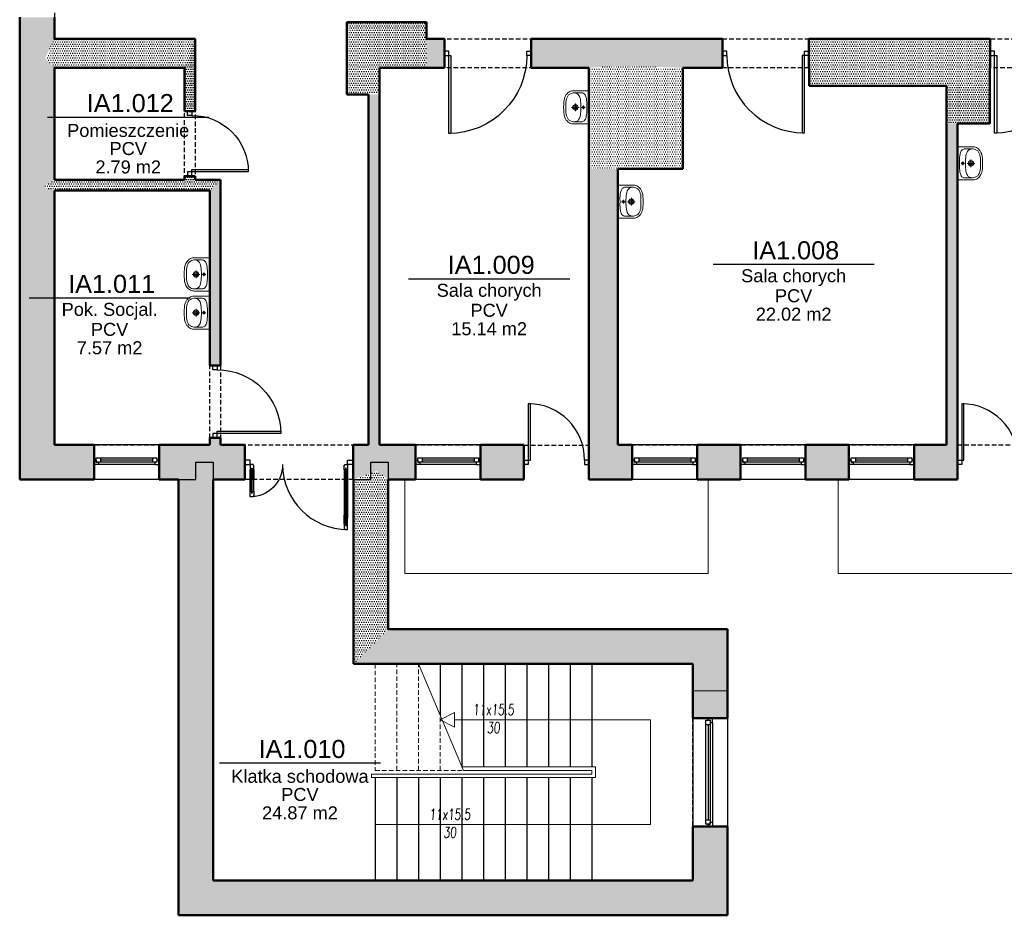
# Model space of a CAD drawing. Header units: millimetres. Extents: x 509 to 7952, y 243 to 5804.
# Tile 10 of 54: x 509 to 1872, y 3386 to 4625. Entities that reach past the tile are written whole.
import ezdxf
from ezdxf.enums import TextEntityAlignment as Align

# ---------------------------------------------------------------- set-up
doc = ezdxf.new("R2010")
doc.units = ezdxf.units.MM
doc.linetypes.add('HIDDEN', pattern=[9.525, 6.35, -3.175])
for name, color, linetype in [('WK-Drzwi', 9, 'Continuous'), ('WK-EtykPow', 173, 'Continuous'), ('WK-Okna', 143, 'Continuous'), ('WK-Opisy', 143, 'Continuous'), ('WK-Otwory', 9, 'Continuous'), ('WK-Schody', 254, 'Continuous'), ('WK-Ściany', 7, 'Continuous')]:
    doc.layers.add(name, color=color, linetype=linetype)
for name, color, linetype, lineweight in [('WK-INSTALACJE WODKAN', 170, 'Continuous', 5), ('WK-MEBLE', 34, 'Continuous', 5), ('WK-widok', 8, 'Continuous', 0)]:
    doc.layers.add(name, color=color, linetype=linetype, lineweight=lineweight)
doc.layers.add('WK-Pomieszczenia', color=173, linetype='Continuous', plot=False)
doc.styles.add('Arial', font='micross.ttf', dxfattribs={"width": 0.9})
doc.styles.add('DIM_50', font='Romans.shx', dxfattribs={"width": 0.7, "oblique": 5, "height": 10})
pattern_1 = [(360, (534.9164, 699.143), (1.5875, 3.175), [0, -3.175])]
pattern_2 = [(0, (534.9164, 699.143), (1.5875, 3.175), [0, -3.175])]
pattern_3 = [(360, (534.9164, 699.143), (1.5875, 3.175), [0, -3.175])]

# ---------------------------------------------------------------- blocks, each defined once
blk = doc.blocks.new('L2')
at = {"color": 8}
for p, q in [((7.5, 5), (20, 5)), ((7.5, 0), (20, 0))]:
    blk.add_line(p, q, dxfattribs=at)
at = {"color": 4}
for p, q in [((7.5, 3), (20, 3)), ((7.5, 2), (20, 2))]:
    blk.add_line(p, q, dxfattribs=at)
blk.add_lwpolyline([(0, 1), (0, 5), (7.5, 5), (7.5, 3), (5, 3), (5, 2), (7.5, 2), (7.5, 0), (1, 0), (1, 1)], close=True)
blk = doc.blocks.new('L3')
for p, q in [((-22.5, -0.5), (-22.5, 0.5)), ((22.5, -0.5), (22.5, 0.5))]:
    blk.add_line(p, q)
at = {"color": 8}
for p, q in [((-15, 2.5), (15, 2.5)), ((-15, -2.5), (15, -2.5))]:
    blk.add_line(p, q, dxfattribs=at)
at = {"color": 4}
for p, q in [((-15, 0.5), (15, 0.5)), ((-15, 0.5), (15, 0.5)), ((-15, -0.5), (15, -0.5)), ((-15, -0.5), (15, -0.5))]:
    blk.add_line(p, q, dxfattribs=at)
blk = doc.blocks.new('J50a')
for p, q in [((20.9, 0), (-20.9, 0)), ((-23, -2.1), (-23, -21)), ((-20, -21), (-20, -10.2)), ((2.5, -7.7), (-2.5, -7.7)), ((0, -10.1), (0, -5.2)), ((0, -24), (0, -13.5)), ((20, -10.2), (20, -21)), ((23, -21), (23, -2.1)), ((-5.3, -18.7), (5.3, -18.7))]:
    blk.add_line(p, q)
at = {"flags": 128}
for points in [[(-20.9, 0, 0.056329), (-22.2, -0.1, 0.274623), (-22.8, -0.7, 0.078029), (-23, -2.1, 0.987626)], [(20.9, 0, -0.056329), (22.2, -0.1, -0.274623), (22.8, -0.7, -0.078029), (23, -2.1, -0.987626)], [(-20, -10.2, -0.104891), (-19.5, -7.9, -0.153237), (-17.1, -5.3, -0.096443), (-12.1, -3.6, -0.04719), (-3.1, -3), (-2.7, -3, 0.009116), (2.7, -3), (3.1, -3, -0.053543), (12.9, -3.7, -0.091574), (17.4, -5.5, -0.166964), (19.7, -8.4, -0.062926), (20, -10.2, -1.040135)], [(-23, -21, 0.111521), (-21.8, -26.3, 0.123014), (-17.6, -31.3, 0.141312), (-7.1, -34.8, 0.026087), (7.1, -34.8, 0.141312), (17.6, -31.3, 0.123014), (21.8, -26.3, 0.111521), (23, -21)]]:
    blk.add_lwpolyline(points, format="xyb", dxfattribs=at)
blk.add_lwpolyline([(13.8, -30.3, 0.212121), (19.3, -24.8, 0.157769), (19.7, -18.5, 0.270169), (14.8, -13, 0.074819), (6, -11.4), (6, -11.4), (2.2, -11.2), (-2.2, -11.2), (-6, -11.4), (-6, -11.4, 0.074819), (-14.8, -13, 0.270169), (-19.7, -18.5, 0.157769), (-19.3, -24.8, 0.212121), (-13.8, -30.3, 0.110292), (-5, -32), (0, -32), (5, -32, 0.110292)], format="xyb", close=True, dxfattribs=at)
for centre, radius in [((0, -7.7), 1.73), ((0, -18.7), 3.78), ((0, -18.7), 2.33)]:
    blk.add_circle(centre, radius)
blk = doc.blocks.new('WK_Pow_tag_01_50')
at = {"color": 0, "linetype": 'ByBlock'}
blk.add_line((-2.789, 0), (2.789, 0), dxfattribs=at)
at = {"color": 0, "linetype": 'ByBlock', "style": 'Arial'}
for tag, height, p in [('POWIERZCHNIE:NUMERAUTO', 0.625, (0.071, 0.482)), ('POWIERZCHNIE:NAZWA', 0.45, (0, -0.455)), ('POWIERZCHNIE_WYKOŃCZENIE:POSADZKA', 0.45, (0, -1.091)), ('POWIERZCHNIE_STYL:POWOBLICZ', 0.45, (0, -1.728))]:
    blk.add_attdef(tag, text='', height=height, dxfattribs=at).set_placement(p, align=Align.MIDDLE)

msp = doc.modelspace()

# ---------------------------------------------------------------- hatches: boundary and pattern name
at = {"layer": 'WK-Ściany', "linetype": 'Continuous', "lineweight": -3}
h = msp.add_hatch(dxfattribs=at)
h.set_pattern_fill('DOTS', color=253, scale=2, style=0)
h.set_pattern_definition([(1e-13, (534.9164, 699.143), (1.5875, 3.175), [0, -3.175])])
h.paths.add_polyline_path([(509.17, 5013.87), (544.5, 5027.2), (557.17, 5053.87), (557.17, 5410.87), (509.17, 5458.87)], flags=0)
h.paths.add_polyline_path([(509.17, 4868.87), (542.42, 4863.87), (557.17, 4868.87), (557.17, 4878.87), (509.17, 4878.87)], flags=0)
h.paths.add_polyline_path([(509.17, 4968.87), (557.17, 4968.87), (557.17, 5013.87), (544.5, 5027.2), (509.17, 5013.87)], flags=0)
h.paths.add_polyline_path([(509.17, 4558.87), (544.5, 4572.2), (557.17, 4598.87), (557.17, 4628.87), (509.17, 4628.87)], flags=0)
h.paths.add_polyline_path([(509.17, 4718.87), (557.17, 4718.87), (557.17, 4753.87), (509.17, 4753.87)], flags=0)
h.paths.add_polyline_path([(509.17, 4843.87), (557.17, 4843.87), (557.17, 4853.87), (542.42, 4863.87), (509.17, 4868.87)], flags=0)
h.paths.add_polyline_path([(509.17, 3988.87), (557.17, 4036.87), (557.17, 4388.87), (542.42, 4393.87), (509.17, 4388.87)], flags=0)
h.paths.add_polyline_path([(509.17, 4388.87), (542.42, 4393.87), (557.17, 4403.87), (557.17, 4558.87), (544.5, 4572.2), (509.17, 4558.87)], flags=0)
h = msp.add_hatch(dxfattribs=at)
h.set_pattern_fill('DOTS', color=253, scale=2, style=0)
h.set_pattern_definition(pattern_3)
h.paths.add_polyline_path([(1072.17, 4621.87), (962.17, 4621.87), (1007.17, 4558.87), (1072.17, 4558.87), (1072.17, 4598.87)], flags=0)
h = msp.add_hatch(dxfattribs=at)
h.set_pattern_fill('DOTS', color=253, scale=2, style=0)
h.set_pattern_definition(pattern_1)
h.paths.add_polyline_path([(1007.17, 4558.87), (962.17, 4621.87), (962.17, 4521.87), (992.17, 4521.87), (1007.17, 4521.87)], flags=0)
h = msp.add_hatch(dxfattribs=at)
h.set_pattern_fill('DOTS', color=253, scale=2, angle=360, style=0)
h.set_pattern_definition([(360, (534.9164, 699.143), (1.5875, 3.175), [0, -3.175])])
h.paths.add_polyline_path([(557.17, 4598.87), (544.5, 4572.2), (557.17, 4558.87), (737.17, 4558.87), (752.17, 4598.87)], flags=0)
h = msp.add_hatch(dxfattribs=at)
h.set_pattern_fill('DOTS', color=253, scale=2, style=0)
h.set_pattern_definition(pattern_1)
h.paths.add_polyline_path([(752.17, 4598.87), (737.17, 4558.87), (737.17, 4498.87), (752.17, 4498.87)], flags=0)
h.paths.add_polyline_path([(752.17, 4408.87), (737.17, 4408.87), (737.17, 4403.87), (742.17, 4400.12), (752.17, 4403.87)], flags=0)
h = msp.add_hatch(dxfattribs=at)
h.set_pattern_fill('DOTS', color=253, scale=2, angle=360, style=0)
h.set_pattern_definition([(360, (534.9164, 699.143), (1.5875, 3.175), [0, -3.175])])
h.paths.add_polyline_path([(1097.17, 4558.87), (1097.17, 4598.87), (1072.17, 4598.87), (1072.17, 4558.87)], flags=0)
h.paths.add_polyline_path([(1217.17, 4598.87), (1217.17, 4558.87), (1297.17, 4558.87), (1340.5, 4561.37), (1427.17, 4558.87), (1482.17, 4558.87), (1482.17, 4598.87)], flags=0)
h.paths.add_polyline_path([(1601.35, 4598.87), (1601.35, 4558.87), (1602.17, 4558.87), (1602.17, 4598.87)], flags=0)
h = msp.add_hatch(dxfattribs=at)
h.set_pattern_fill('DOTS', color=253, scale=2, angle=360, style=0)
h.set_pattern_definition([(360, (534.9164, 699.143), (1.5875, 3.175), [0, -3.175])])
h.paths.add_polyline_path([(1602.17, 4598.87), (1602.17, 4558.87), (1602.17, 4533.87), (1792.17, 4533.87), (1852.17, 4533.87), (1852.17, 4558.87), (1852.17, 4598.87)], flags=0)
h = msp.add_hatch(dxfattribs=at)
h.set_pattern_fill('DOTS', color=253, scale=2, angle=360, style=0)
h.set_pattern_definition([(360, (534.9164, 699.143), (1.5875, 3.175), [0, -3.175])])
h.paths.add_polyline_path([(1852.17, 4598.87), (1852.17, 4558.87), (1852.68, 4558.87), (1852.68, 4598.87)], flags=0)
h.paths.add_polyline_path([(1972.17, 4598.87), (1972.17, 4558.87), (1987.17, 4558.87), (1987.17, 4598.87)], flags=0)
h = msp.add_hatch(dxfattribs=at)
h.set_pattern_fill('DOTS', color=253, scale=2, style=0)
h.set_pattern_definition([(360, (534.9164, 699.143), (1.5875, 3.175), [0, -3.175])])
h.paths.add_polyline_path([(1427.17, 4558.87), (1340.5, 4561.37), (1297.17, 4558.87), (1297.17, 4418.88), (1337.17, 4418.88), (1427.17, 4418.88)], flags=0)
h = msp.add_hatch(dxfattribs=at)
h.set_pattern_fill('DOTS', color=253, scale=2, style=0)
h.set_pattern_definition(pattern_1)
h.paths.add_polyline_path([(1792.17, 4481.75), (1807.17, 4481.75), (1852.17, 4481.75), (1852.17, 4533.87), (1792.17, 4533.87)], flags=0)
h = msp.add_hatch(dxfattribs=at)
h.set_pattern_fill('DOTS', color=253, scale=2, style=0)
h.set_pattern_definition([(360, (534.9164, 699.143), (1.5875, 3.175), [0, -3.175])])
h.paths.add_polyline_path([(1007.17, 4521.87), (992.17, 4521.87), (992.17, 4036.87), (1007.17, 4036.87)], flags=0)
h = msp.add_hatch(dxfattribs=at)
h.set_pattern_fill('DOTS', color=253, scale=2, style=0)
h.set_pattern_definition(pattern_1)
h.paths.add_polyline_path([(1807.17, 4481.75), (1792.17, 4481.75), (1792.17, 4036.87), (1807.17, 3988.87)], flags=0)
h = msp.add_hatch(dxfattribs=at)
h.set_pattern_fill('DOTS', color=253, scale=2, style=0)
h.set_pattern_definition([(5e-13, (534.9164, 699.143), (1.5875, 3.175), [0, -3.175])])
h.paths.add_polyline_path([(1337.17, 4418.88), (1297.17, 4418.88), (1297.17, 3988.87), (1337.17, 4036.87)], flags=0)
h = msp.add_hatch(dxfattribs=at)
h.set_pattern_fill('DOTS', color=253, scale=2, style=0)
h.set_pattern_definition(pattern_2)
h.paths.add_polyline_path([(557.17, 4403.87), (542.42, 4393.87), (557.17, 4388.87), (737.17, 4388.87), (742.17, 4400.12), (737.17, 4403.87)], flags=0)
h.paths.add_polyline_path([(752.17, 4403.87), (742.17, 4400.12), (737.17, 4388.87), (772.17, 4388.87), (787.17, 4403.87)], flags=0)
h = msp.add_hatch(dxfattribs=at)
h.set_pattern_fill('DOTS', color=253, scale=2, style=0)
h.set_pattern_definition(pattern_1)
h.paths.add_polyline_path([(787.17, 4403.87), (772.17, 4388.87), (772.17, 4146.87), (787.17, 4146.87)], flags=0)
h.paths.add_polyline_path([(787.17, 4046.87), (772.17, 4046.87), (772.17, 4036.87), (777.17, 4022.12), (787.17, 4036.87)], flags=0)
h = msp.add_hatch(dxfattribs=at)
h.set_pattern_fill('DOTS', color=253, scale=2, style=0)
h.set_pattern_definition(pattern_1)
h.paths.add_polyline_path([(729.17, 3988.87), (745.17, 4000.87), (777.17, 3988.87), (777.17, 3988.87), (820.67, 3988.87), (820.67, 4036.87), (787.17, 4036.87), (777.17, 4022.12), (772.17, 4036.87), (702.17, 4036.87), (702.17, 3988.87)], flags=0)
h.paths.add_polyline_path([(612.17, 3988.87), (612.17, 4036.87), (557.17, 4036.87), (509.17, 3988.87)], flags=0)
h.paths.add_polyline_path([(971.17, 3988.87), (1003.17, 4000.87), (1019.17, 4036.87), (1007.17, 4036.87), (992.17, 4036.87), (970.67, 4036.87), (970.67, 3988.87)], flags=0)
h = msp.add_hatch(dxfattribs=at)
h.set_pattern_fill('DOTS', color=253, scale=2, style=0)
h.set_pattern_definition(pattern_1)
h.paths.add_polyline_path([(4389.17, 3988.87), (4399.17, 4004.87), (4389.17, 4036.87), (4388.17, 4036.87), (4387.17, 4036.87), (4371.17, 4024.87), (4339.17, 4036.87), (4297.17, 4036.87), (4297.17, 3988.87)], flags=0)
h.paths.add_polyline_path([(4207.17, 3988.87), (4207.17, 4036.87), (4147.17, 4036.87), (4147.17, 3988.87)], flags=0)
h.paths.add_polyline_path([(4057.17, 3988.87), (4057.17, 4036.87), (3997.17, 4036.87), (3997.17, 3988.87)], flags=0)
h.paths.add_polyline_path([(3907.17, 3988.87), (3907.17, 4036.87), (3847.17, 4036.87), (3847.17, 3988.87)], flags=0)
h.paths.add_polyline_path([(3757.17, 3988.87), (3757.17, 4036.87), (3707.17, 4036.87), (3707.17, 3988.87)], flags=0)
h.paths.add_polyline_path([(3617.17, 3988.87), (3617.17, 4036.87), (3547.17, 4036.87), (3547.17, 3988.87)], flags=0)
h.paths.add_polyline_path([(3457.17, 3988.87), (3457.17, 4036.87), (3432.17, 4036.87), (3422.17, 4022.12), (3417.17, 4036.87), (3397.17, 4036.87), (3397.17, 3988.87)], flags=0)
h.paths.add_polyline_path([(3307.17, 3988.87), (3307.17, 4036.87), (3247.17, 4036.87), (3247.17, 3988.87)], flags=0)
h.paths.add_polyline_path([(3157.17, 3988.87), (3157.17, 4036.87), (3097.17, 4036.87), (3097.17, 3988.87)], flags=0)
h.paths.add_polyline_path([(3007.17, 3988.87), (3007.17, 4036.87), (2947.17, 4036.87), (2947.17, 3988.87)], flags=0)
h.paths.add_polyline_path([(2857.17, 3988.87), (2857.17, 4036.87), (2832.17, 4036.87), (2822.17, 4022.12), (2817.17, 4036.87), (2797.17, 4036.87), (2797.17, 3988.87)], flags=0)
h.paths.add_polyline_path([(2707.17, 3988.87), (2707.17, 4036.87), (2647.17, 4036.87), (2647.17, 3988.87)], flags=0)
h.paths.add_polyline_path([(2557.17, 3988.87), (2557.17, 4036.87), (2497.17, 4036.87), (2497.17, 3988.87)], flags=0)
h.paths.add_polyline_path([(2407.17, 3988.87), (2407.17, 4036.87), (2347.17, 4036.87), (2347.17, 3988.87)], flags=0)
h.paths.add_polyline_path([(2257.17, 3988.87), (2257.17, 4036.87), (2222.17, 4036.87), (2212.17, 4022.12), (2207.17, 4036.87), (2197.17, 4036.87), (2197.17, 3988.87)], flags=0)
h.paths.add_polyline_path([(2107.17, 3988.87), (2107.17, 4036.87), (2047.17, 4036.87), (2047.17, 3988.87)], flags=0)
h.paths.add_polyline_path([(1957.17, 3988.87), (1957.17, 4036.87), (1897.17, 4036.87), (1897.17, 3988.87)], flags=0)
h.paths.add_polyline_path([(1807.17, 3988.87), (1792.17, 4036.87), (1747.17, 4036.87), (1747.17, 3988.87)], flags=0)
h.paths.add_polyline_path([(1657.17, 3988.87), (1657.17, 4036.87), (1597.17, 4036.87), (1597.17, 3988.87)], flags=0)
h.paths.add_polyline_path([(1507.17, 3988.87), (1507.17, 4036.87), (1447.17, 4036.87), (1447.17, 3988.87)], flags=0)
h.paths.add_polyline_path([(1357.17, 3988.87), (1357.17, 4036.87), (1337.17, 4036.87), (1297.17, 3988.87)], flags=0)
h.paths.add_polyline_path([(1207.17, 3988.87), (1207.17, 4036.87), (1147.17, 4036.87), (1147.17, 3988.87)], flags=0)
h.paths.add_polyline_path([(1057.17, 3988.87), (1057.17, 4036.87), (1019.17, 4036.87), (1003.17, 4000.87), (1019.17, 3988.87)], flags=0)
h = msp.add_hatch(dxfattribs=at)
h.set_pattern_fill('DOTS', color=253, scale=2, style=0)
h.set_pattern_definition(pattern_3)
h.paths.add_polyline_path([(729.17, 3385.87), (777.17, 3433.87), (777.17, 3988.87), (745.17, 4000.87), (729.17, 3988.87)], flags=0)
h = msp.add_hatch(dxfattribs=at)
h.set_pattern_fill('DOTS', color=253, scale=2, style=0)
h.set_pattern_definition(pattern_1)
h.paths.add_polyline_path([(1019.17, 3988.87), (1003.17, 4000.87), (971.17, 3988.87), (971.17, 3733.87), (1019.17, 3781.87)], flags=0)
h = msp.add_hatch(dxfattribs=at)
h.set_pattern_fill('DOTS', color=253, scale=2, style=0)
h.set_pattern_definition(pattern_2)
h.paths.add_polyline_path([(1019.17, 3781.87), (971.17, 3733.87), (1441.17, 3733.87), (1489.17, 3781.87)], flags=0)
h = msp.add_hatch(dxfattribs=at)
h.set_pattern_fill('DOTS', color=253, scale=2, style=0)
h.set_pattern_definition([(1e-12, (534.9164, 699.143), (1.5875, 3.175), [0, -3.175])])
h.paths.add_polyline_path([(1489.17, 3781.87), (1441.17, 3733.87), (1441.17, 3658.87), (1489.17, 3658.87)], flags=0)
h.paths.add_polyline_path([(1489.17, 3508.87), (1441.17, 3508.87), (1441.17, 3433.87), (1489.17, 3385.87)], flags=0)
h = msp.add_hatch(dxfattribs=at)
h.set_pattern_fill('DOTS', color=253, scale=2, style=0)
h.set_pattern_definition(pattern_1)
h.paths.add_polyline_path([(1489.17, 3385.87), (1441.17, 3433.87), (777.17, 3433.87), (729.17, 3385.87)], flags=0)

# ---------------------------------------------------------------- linework, layer by layer
at = {"layer": 'WK-Drzwi', "color": 9, "linetype": 'Continuous', "lineweight": -3}
for points in [[(1103.17, 4581.87), (1097.17, 4581.87), (1097.17, 4575.87), (1103.17, 4575.87)], [(1211.17, 4581.87), (1217.17, 4581.87), (1217.17, 4575.87), (1211.17, 4575.87)], [(1488.17, 4581.87), (1482.17, 4581.87), (1482.17, 4575.87), (1488.17, 4575.87)], [(1595.35, 4581.87), (1601.35, 4581.87), (1601.35, 4575.87), (1595.35, 4575.87)], [(1858.68, 4581.87), (1852.68, 4581.87), (1852.68, 4575.87), (1858.68, 4575.87)], [(1103.17, 4575.87), (1106.17, 4575.87), (1106.17, 4467.87), (1103.17, 4467.87)], [(1595.35, 4575.87), (1592.35, 4575.87), (1592.35, 4468.69), (1595.35, 4468.69)], [(1858.68, 4575.87), (1861.68, 4575.87), (1861.68, 4468.38), (1858.68, 4468.38)], [(741.67, 4492.87), (741.67, 4498.87), (747.67, 4498.87), (747.67, 4492.87)], [(747.67, 4414.87), (747.67, 4417.87), (825.67, 4417.87), (825.67, 4414.87)], [(741.67, 4414.87), (741.67, 4408.87), (747.67, 4408.87), (747.67, 4414.87)], [(776.67, 4140.87), (776.67, 4146.87), (782.67, 4146.87), (782.67, 4140.87)], [(1213.17, 4015.87), (1216.17, 4015.87), (1216.17, 4093.87), (1213.17, 4093.87)], [(1813.17, 4015.87), (1816.17, 4015.87), (1816.17, 4093.87), (1813.17, 4093.87)], [(776.67, 4052.87), (776.67, 4046.87), (782.67, 4046.87), (782.67, 4052.87)], [(782.67, 4052.87), (782.67, 4055.87), (870.67, 4055.87), (870.67, 4052.87)], [(828.17, 4015.87), (820.67, 4015.87), (820.67, 4009.87), (828.17, 4009.87)], [(963.17, 4015.87), (970.67, 4015.87), (970.67, 4009.87), (963.17, 4009.87)], [(1213.17, 4009.87), (1207.17, 4009.87), (1207.17, 4015.87), (1213.17, 4015.87)], [(1291.17, 4009.87), (1297.17, 4009.87), (1297.17, 4015.87), (1291.17, 4015.87)], [(1813.17, 4009.87), (1807.17, 4009.87), (1807.17, 4015.87), (1813.17, 4015.87)]]:
    msp.add_lwpolyline(points, close=True, dxfattribs=at)
at = {"layer": 'WK-Drzwi', "color": 8, "linetype": 'Continuous', "lineweight": -3, "extrusion": (0, 0, -1)}
for centre, radius, start, end in [((-1103.17, 4575.87), 108, 180, 270), ((-1858.68, 4575.87), 107.49, 180, 270), ((-747.67, 4414.87), 78, 90, 180), ((-782.67, 4052.87), 88, 90, 180), ((-828.17, 4009.87), 45, 180, 270)]:
    msp.add_arc(centre, radius, start, end, dxfattribs=at)
at = {"layer": 'WK-Drzwi', "color": 8, "linetype": 'Continuous', "lineweight": -3}
for centre, radius, start, end in [((1595.35, 4575.87), 107.18, 180, 270), ((1213.17, 4015.87), 78, 0, 90), ((1813.17, 4015.87), 78, 0, 90), ((963.17, 4009.87), 90, 180, 270)]:
    msp.add_arc(centre, radius, start, end, dxfattribs=at)
at = {"layer": 'WK-MEBLE', "ltscale": 1.3}
msp.add_line((1441.17, 3696.37), (1489.17, 3696.37), dxfattribs=at)
at = {"layer": 'WK-Okna', "color": 143, "linetype": 'Continuous', "lineweight": -3}
for p, q in [((702.17, 4036.87), (612.17, 4036.87)), ((1147.17, 4036.87), (1057.17, 4036.87)), ((1447.17, 4036.87), (1357.17, 4036.87)), ((1597.17, 4036.87), (1507.17, 4036.87)), ((1747.17, 4036.87), (1657.17, 4036.87)), ((696.17, 4009.87), (618.17, 4009.87)), ((621.17, 4018.87), (621.17, 4012.87)), ((693.17, 4015.87), (621.17, 4015.87)), ((693.17, 4018.87), (693.17, 4012.87)), ((1141.17, 4009.87), (1063.17, 4009.87)), ((1066.17, 4018.87), (1066.17, 4012.87)), ((1138.17, 4015.87), (1066.17, 4015.87)), ((1138.17, 4018.87), (1138.17, 4012.87)), ((1441.17, 4009.87), (1363.17, 4009.87)), ((1366.17, 4018.87), (1366.17, 4012.87)), ((1438.17, 4015.87), (1366.17, 4015.87)), ((1438.17, 4018.87), (1438.17, 4012.87)), ((1591.17, 4009.87), (1513.17, 4009.87)), ((1516.17, 4018.87), (1516.17, 4012.87)), ((1588.17, 4015.87), (1516.17, 4015.87)), ((1588.17, 4018.87), (1588.17, 4012.87)), ((1741.17, 4009.87), (1663.17, 4009.87)), ((1666.17, 4018.87), (1666.17, 4012.87)), ((1738.17, 4015.87), (1666.17, 4015.87)), ((1738.17, 4018.87), (1738.17, 4012.87)), ((702.17, 3988.87), (612.17, 3988.87)), ((1147.17, 3988.87), (1057.17, 3988.87)), ((1447.17, 3988.87), (1357.17, 3988.87)), ((1597.17, 3988.87), (1507.17, 3988.87)), ((1747.17, 3988.87), (1657.17, 3988.87)), ((1441.17, 3658.87), (1441.17, 3508.87)), ((1468.17, 3652.87), (1468.17, 3514.87)), ((1489.17, 3658.87), (1489.17, 3508.87)), ((1459.17, 3649.87), (1465.17, 3649.87)), ((1462.17, 3649.87), (1462.17, 3517.87)), ((1459.17, 3517.87), (1465.17, 3517.87))]:
    msp.add_line(p, q, dxfattribs=at)
for points in [[(618.17, 4009.87), (612.17, 4009.87), (612.17, 4015.87), (615.17, 4015.87), (615.17, 4012.87), (618.17, 4012.87)], [(699.17, 4018.87), (699.17, 4012.87), (615.17, 4012.87), (615.17, 4018.87)], [(696.17, 4009.87), (702.17, 4009.87), (702.17, 4015.87), (699.17, 4015.87), (699.17, 4012.87), (696.17, 4012.87)], [(1063.17, 4009.87), (1057.17, 4009.87), (1057.17, 4015.87), (1060.17, 4015.87), (1060.17, 4012.87), (1063.17, 4012.87)], [(1144.17, 4018.87), (1144.17, 4012.87), (1060.17, 4012.87), (1060.17, 4018.87)], [(1141.17, 4009.87), (1147.17, 4009.87), (1147.17, 4015.87), (1144.17, 4015.87), (1144.17, 4012.87), (1141.17, 4012.87)], [(1363.17, 4009.87), (1357.17, 4009.87), (1357.17, 4015.87), (1360.17, 4015.87), (1360.17, 4012.87), (1363.17, 4012.87)], [(1444.17, 4018.87), (1444.17, 4012.87), (1360.17, 4012.87), (1360.17, 4018.87)], [(1441.17, 4009.87), (1447.17, 4009.87), (1447.17, 4015.87), (1444.17, 4015.87), (1444.17, 4012.87), (1441.17, 4012.87)], [(1513.17, 4009.87), (1507.17, 4009.87), (1507.17, 4015.87), (1510.17, 4015.87), (1510.17, 4012.87), (1513.17, 4012.87)], [(1594.17, 4018.87), (1594.17, 4012.87), (1510.17, 4012.87), (1510.17, 4018.87)], [(1591.17, 4009.87), (1597.17, 4009.87), (1597.17, 4015.87), (1594.17, 4015.87), (1594.17, 4012.87), (1591.17, 4012.87)], [(1663.17, 4009.87), (1657.17, 4009.87), (1657.17, 4015.87), (1660.17, 4015.87), (1660.17, 4012.87), (1663.17, 4012.87)], [(1744.17, 4018.87), (1744.17, 4012.87), (1660.17, 4012.87), (1660.17, 4018.87)], [(1741.17, 4009.87), (1747.17, 4009.87), (1747.17, 4015.87), (1744.17, 4015.87), (1744.17, 4012.87), (1741.17, 4012.87)], [(1459.17, 3655.87), (1465.17, 3655.87), (1465.17, 3511.87), (1459.17, 3511.87)], [(1468.17, 3652.87), (1468.17, 3658.87), (1462.17, 3658.87), (1462.17, 3655.87), (1465.17, 3655.87), (1465.17, 3652.87)], [(1468.17, 3514.87), (1468.17, 3508.87), (1462.17, 3508.87), (1462.17, 3511.87), (1465.17, 3511.87), (1465.17, 3514.87)]]:
    msp.add_lwpolyline(points, close=True, dxfattribs=at)
at = {"layer": 'WK-Otwory', "color": 9, "linetype": 'HIDDEN', "lineweight": -3}
for p, q in [((1441.17, 3658.87), (1441.17, 3508.87)), ((1489.17, 3658.87), (1489.17, 3508.87))]:
    msp.add_line(p, q, dxfattribs=at)
at = {"layer": 'WK-Otwory', "color": 9, "linetype": 'Continuous', "lineweight": -3}
for p, q in [((1489.17, 3658.87), (1441.17, 3658.87)), ((1489.17, 3508.87), (1441.17, 3508.87))]:
    msp.add_line(p, q, dxfattribs=at)
at = {"layer": 'WK-Pomieszczenia', "color": 173, "linetype": 'HIDDEN', "lineweight": -3}
for p, q in [((557.17, 4853.87), (557.17, 4598.87)), ((962.17, 4521.87), (962.17, 4621.87)), ((962.17, 4621.87), (1072.17, 4621.87)), ((1072.17, 4621.87), (1072.17, 4598.87)), ((557.17, 4598.87), (752.17, 4598.87)), ((752.17, 4598.87), (752.17, 4403.87)), ((1072.17, 4598.87), (2672.17, 4598.87)), ((557.17, 4558.87), (557.17, 4403.87)), ((737.17, 4558.87), (557.17, 4558.87)), ((737.17, 4403.87), (737.17, 4558.87)), ((1007.17, 4558.87), (1007.17, 4036.87)), ((1297.17, 4558.87), (1007.17, 4558.87)), ((1297.17, 4036.69), (1297.17, 4558.87)), ((1427.17, 4558.87), (1427.17, 4418.88)), ((1602.17, 4558.87), (1427.17, 4558.87)), ((1602.17, 4533.87), (1602.17, 4558.87)), ((1987.17, 4558.87), (1852.17, 4558.87)), ((1852.17, 4558.87), (1852.68, 4481.75)), ((1792.17, 4533.87), (1602.17, 4533.87)), ((1792.17, 4036.87), (1792.17, 4533.87)), ((992.17, 4521.87), (962.17, 4521.87)), ((992.17, 4036.87), (992.17, 4521.87)), ((1807.17, 4481.75), (1807.17, 4036.87)), ((1852.68, 4481.75), (1807.17, 4481.75)), ((1427.17, 4418.88), (1337.17, 4418.88)), ((1337.17, 4418.88), (1337.17, 4036.87)), ((557.17, 4403.87), (737.17, 4403.87)), ((752.17, 4403.87), (787.17, 4403.87)), ((787.17, 4403.87), (787.17, 4036.87)), ((557.17, 4388.87), (557.17, 4036.87)), ((772.17, 4388.87), (557.17, 4388.87)), ((772.17, 4036.87), (772.17, 4388.87)), ((557.17, 4036.87), (772.17, 4036.87)), ((787.17, 4036.87), (992.17, 4036.87)), ((1007.17, 4036.87), (1297.17, 4036.69)), ((1337.17, 4036.87), (1792.17, 4036.87)), ((1807.17, 4036.87), (2207.17, 4036.87)), ((777.17, 3988.87), (777.17, 3433.87)), ((971.17, 3988.87), (777.17, 3988.87)), ((971.17, 3733.87), (971.17, 3988.87)), ((1441.17, 3733.87), (971.17, 3733.87)), ((1441.17, 3433.87), (1441.17, 3733.87)), ((777.17, 3433.87), (1441.17, 3433.87))]:
    msp.add_line(p, q, dxfattribs=at)
at = {"layer": 'WK-Schody', "ltscale": 0.5}
for p, q in [((1091.15, 3733.87), (1091.15, 3662.62)), ((1121.15, 3733.87), (1121.15, 3591.36)), ((1151.15, 3733.87), (1151.15, 3591.36)), ((1181.15, 3733.87), (1181.15, 3591.36)), ((1211.15, 3733.87), (1211.15, 3591.37)), ((1241.15, 3733.87), (1241.15, 3591.36)), ((1271.15, 3733.87), (1271.15, 3591.36)), ((1301.15, 3733.87), (1301.15, 3591.36)), ((1001.15, 3576.37), (1001.15, 3433.87)), ((1031.15, 3576.37), (1031.15, 3433.87)), ((1061.15, 3576.37), (1061.15, 3433.87)), ((1091.15, 3576.37), (1091.15, 3433.87)), ((1121.15, 3576.37), (1121.15, 3433.87)), ((1151.15, 3576.37), (1151.15, 3433.87)), ((1181.15, 3576.37), (1181.15, 3433.87)), ((1211.15, 3576.37), (1211.15, 3433.87)), ((1241.15, 3576.37), (1241.15, 3433.87)), ((1271.15, 3576.37), (1271.15, 3433.87)), ((1301.15, 3576.37), (1301.15, 3433.87))]:
    msp.add_line(p, q, dxfattribs=at)
at = {"layer": 'WK-widok', "ltscale": 0.5}
for p, q in [((1061.15, 3733.87), (1123.46, 3586.37)), ((1111.15, 3666.37), (1091.15, 3656.37)), ((1091.15, 3656.37), (1111.15, 3646.37)), ((1111.15, 3656.35), (1111.15, 3666.37)), ((1111.15, 3646.37), (1111.15, 3656.37)), ((1382.18, 3656.36), (1111.15, 3656.35)), ((1382.19, 3511.37), (1382.18, 3656.36)), ((1001.15, 3511.37), (1382.19, 3511.37))]:
    msp.add_line(p, q, dxfattribs=at)
for points in [[(1042.17, 3988.87), (1042.17, 3858.87), (1462.17, 3858.87), (1462.17, 3988.87)], [(1642.17, 3988.87), (1642.17, 3858.87), (2062.17, 3858.87), (2062.17, 3988.87)], [(996.15, 3581.37), (996.15, 3576.37), (1306.15, 3576.37), (1306.15, 3591.37), (1121.35, 3591.37), (1123.46, 3586.37), (1301.15, 3586.37), (1301.15, 3581.37), (996.15, 3581.37)]]:
    msp.add_lwpolyline(points, dxfattribs=at)
at = {"layer": 'WK-widok', "linetype": 'HIDDEN'}
for points in [[(1001.15, 3733.87), (1001.15, 3586.37), (1123.46, 3586.37)], [(1031.15, 3586.37), (1031.15, 3733.87)], [(1061.15, 3586.37), (1061.15, 3733.87)], [(1091.15, 3586.37), (1091.15, 3662.85)]]:
    msp.add_lwpolyline(points, dxfattribs=at)
at = {"layer": 'WK-Ściany', "color": 7, "linetype": 'Continuous', "lineweight": 50}
for p, q in [((509.17, 3988.87), (509.17, 4628.87)), ((557.17, 4598.87), (557.17, 4628.87)), ((1072.17, 4621.87), (962.17, 4621.87)), ((962.17, 4621.87), (962.17, 4521.87)), ((1072.17, 4598.87), (1072.17, 4621.87)), ((752.17, 4598.87), (557.17, 4598.87)), ((752.17, 4498.87), (752.17, 4598.87)), ((1097.17, 4598.87), (1072.17, 4598.87)), ((1097.17, 4558.87), (1097.17, 4598.87)), ((1217.17, 4598.87), (1217.17, 4558.87)), ((1482.17, 4598.87), (1217.17, 4598.87)), ((1482.17, 4558.87), (1482.17, 4598.87)), ((1601.35, 4598.87), (1601.35, 4558.87)), ((1602.17, 4598.87), (1601.35, 4598.87)), ((1852.17, 4598.87), (1602.17, 4598.87)), ((1852.68, 4598.87), (1852.17, 4598.87)), ((1852.68, 4558.87), (1852.68, 4598.87)), ((557.17, 4403.87), (557.17, 4558.87)), ((557.17, 4558.87), (737.17, 4558.87)), ((737.17, 4558.87), (737.17, 4498.87)), ((1007.17, 4558.87), (1072.17, 4558.87)), ((1007.17, 4521.87), (1007.17, 4558.87)), ((1072.17, 4558.87), (1097.17, 4558.87)), ((1217.17, 4558.87), (1297.17, 4558.87)), ((1297.17, 4558.87), (1297.17, 4418.88)), ((1427.17, 4558.87), (1482.17, 4558.87)), ((1427.17, 4418.88), (1427.17, 4558.87)), ((1601.35, 4558.87), (1602.17, 4558.87)), ((1602.17, 4558.87), (1602.17, 4533.87)), ((1852.17, 4558.87), (1852.68, 4558.87)), ((1852.17, 4533.87), (1852.17, 4558.87)), ((1602.17, 4533.87), (1792.17, 4533.87)), ((1792.17, 4533.87), (1792.17, 4481.75)), ((1852.17, 4481.75), (1852.17, 4533.87)), ((962.17, 4521.87), (992.17, 4521.87)), ((992.17, 4521.87), (992.17, 4036.87)), ((1007.17, 4036.87), (1007.17, 4521.87)), ((737.17, 4498.87), (752.17, 4498.87)), ((1792.17, 4481.75), (1792.17, 4036.87)), ((1807.17, 4481.75), (1852.17, 4481.75)), ((1807.17, 3988.87), (1807.17, 4481.75)), ((1297.17, 4418.88), (1297.17, 3988.87)), ((1337.17, 4418.88), (1427.17, 4418.88)), ((1337.17, 4036.87), (1337.17, 4418.88)), ((737.17, 4403.87), (557.17, 4403.87)), ((752.17, 4408.87), (737.17, 4408.87)), ((737.17, 4408.87), (737.17, 4403.87)), ((752.17, 4403.87), (752.17, 4408.87)), ((787.17, 4403.87), (752.17, 4403.87)), ((787.17, 4146.87), (787.17, 4403.87)), ((557.17, 4036.87), (557.17, 4388.87)), ((557.17, 4388.87), (772.17, 4388.87)), ((772.17, 4388.87), (772.17, 4146.87)), ((772.17, 4146.87), (787.17, 4146.87)), ((612.17, 4036.87), (557.17, 4036.87)), ((612.17, 3988.87), (612.17, 4036.87)), ((772.17, 4036.87), (702.17, 4036.87)), ((702.17, 4036.87), (702.17, 3988.87)), ((787.17, 4046.87), (772.17, 4046.87)), ((772.17, 4046.87), (772.17, 4036.87)), ((787.17, 4036.87), (787.17, 4046.87)), ((820.67, 4036.87), (787.17, 4036.87)), ((820.67, 3988.87), (820.67, 4036.87)), ((992.17, 4036.87), (970.67, 4036.87)), ((970.67, 4036.87), (970.67, 3988.87)), ((1019.17, 4036.87), (1007.17, 4036.87)), ((1057.17, 4036.87), (1019.17, 4036.87)), ((1057.17, 3988.87), (1057.17, 4036.87)), ((1207.17, 4036.87), (1147.17, 4036.87)), ((1147.17, 4036.87), (1147.17, 3988.87)), ((1207.17, 3988.87), (1207.17, 4036.87)), ((1357.17, 4036.87), (1337.17, 4036.87)), ((1357.17, 3988.87), (1357.17, 4036.87)), ((1507.17, 4036.87), (1447.17, 4036.87)), ((1447.17, 4036.87), (1447.17, 3988.87)), ((1507.17, 3988.87), (1507.17, 4036.87)), ((1657.17, 4036.87), (1597.17, 4036.87)), ((1597.17, 4036.87), (1597.17, 3988.87)), ((1657.17, 3988.87), (1657.17, 4036.87)), ((1792.17, 4036.87), (1747.17, 4036.87)), ((1747.17, 4036.87), (1747.17, 3988.87)), ((509.17, 3988.87), (612.17, 3988.87)), ((702.17, 3988.87), (729.17, 3988.87)), ((729.17, 3988.87), (729.17, 3385.87)), ((777.17, 3433.87), (777.17, 3988.87)), ((777.17, 3988.87), (820.67, 3988.87)), ((970.67, 3988.87), (971.17, 3988.87)), ((971.17, 3988.87), (971.17, 3733.87)), ((1019.17, 3988.87), (1057.17, 3988.87)), ((1019.17, 3781.87), (1019.17, 3988.87)), ((1147.17, 3988.87), (1207.17, 3988.87)), ((1297.17, 3988.87), (1357.17, 3988.87)), ((1447.17, 3988.87), (1507.17, 3988.87)), ((1597.17, 3988.87), (1657.17, 3988.87)), ((1747.17, 3988.87), (1807.17, 3988.87)), ((1489.17, 3781.87), (1019.17, 3781.87)), ((1489.17, 3658.87), (1489.17, 3781.87)), ((971.17, 3733.87), (1441.17, 3733.87)), ((1441.17, 3733.87), (1441.17, 3658.87)), ((1441.17, 3658.87), (1489.17, 3658.87)), ((1489.17, 3508.87), (1441.17, 3508.87)), ((1441.17, 3508.87), (1441.17, 3433.87)), ((1489.17, 3385.87), (1489.17, 3508.87)), ((1441.17, 3433.87), (777.17, 3433.87)), ((729.17, 3385.87), (1489.17, 3385.87))]:
    msp.add_line(p, q, dxfattribs=at)
at = {"layer": 'WK-Ściany', "ltscale": 1.3}
for points in [[(729.17, 3988.87), (753.17, 3988.87), (753.17, 4012.87), (777.17, 4012.87), (777.17, 3988.87)], [(971.17, 3988.87), (995.17, 3988.87), (995.17, 4012.87), (1019.17, 4012.87), (1019.17, 3988.87)]]:
    msp.add_lwpolyline(points, dxfattribs=at)

# ---------------------------------------------------------------- block references
at = {"layer": 'WK-Drzwi', "color": 9, "linetype": 'Continuous', "lineweight": -3, "extrusion": (0, 0, -1), "zscale": -1}
for p, rotation in [((-833.17, 4009.87), 270), ((-958.17, 3919.87), 90.00000000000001)]:
    msp.add_blockref('L2', p, dxfattribs=dict(at, rotation=rotation))
at = {"layer": 'WK-Drzwi', "color": 9, "linetype": 'Continuous', "lineweight": -3}
for name, p, rotation in [('L3', (830.67, 3987.37), 90.00000000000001), ('L2', (958.17, 4009.87), 270), ('L2', (833.17, 3964.87), 90.00000000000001)]:
    msp.add_blockref(name, p, dxfattribs=dict(at, rotation=rotation))
at = {"layer": 'WK-Drzwi', "color": 9, "linetype": 'Continuous', "lineweight": -3, "xscale": 1.99999999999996, "rotation": 270}
msp.add_blockref('L3', (960.67, 3964.87), dxfattribs=at)
at = {"layer": 'WK-EtykPow', "color": 173, "linetype": 'Continuous', "lineweight": -3, "ltscale": 1.3, "xscale": 40, "yscale": 40, "zscale": 40}
for p, values in [((659.42, 4490.68), {'POWIERZCHNIE_WYKOŃCZENIE:POSADZKA': 'PCV', 'POWIERZCHNIE:NUMERAUTO': 'IA1.012', 'POWIERZCHNIE:NAZWA': 'Pomieszczenie', 'POWIERZCHNIE_STYL:POWOBLICZ': '2.79 m2'}), ((1580.56, 4286.97), {'POWIERZCHNIE_WYKOŃCZENIE:POSADZKA': 'PCV', 'POWIERZCHNIE:NUMERAUTO': 'IA1.008', 'POWIERZCHNIE:NAZWA': 'Sala chorych', 'POWIERZCHNIE_STYL:POWOBLICZ': '22.02 m2'}), ((1159.07, 4266.83), {'POWIERZCHNIE_WYKOŃCZENIE:POSADZKA': 'PCV', 'POWIERZCHNIE:NUMERAUTO': 'IA1.009', 'POWIERZCHNIE:NAZWA': 'Sala chorych', 'POWIERZCHNIE_STYL:POWOBLICZ': '15.14 m2'}), ((633.64, 4240.47), {'POWIERZCHNIE_WYKOŃCZENIE:POSADZKA': 'PCV', 'POWIERZCHNIE:NUMERAUTO': 'IA1.011', 'POWIERZCHNIE:NAZWA': 'Pok. Socjal.', 'POWIERZCHNIE_STYL:POWOBLICZ': '7.57 m2'}), ((897.13, 3596.8), {'POWIERZCHNIE_WYKOŃCZENIE:POSADZKA': 'PCV', 'POWIERZCHNIE:NUMERAUTO': 'IA1.010', 'POWIERZCHNIE:NAZWA': 'Klatka schodowa', 'POWIERZCHNIE_STYL:POWOBLICZ': '24.87 m2'})]:
    msp.add_blockref('WK_Pow_tag_01_50', p, dxfattribs=at).add_auto_attribs(values)
at = {"layer": 'WK-INSTALACJE WODKAN', "color": 170, "linetype": 'Continuous', "lineweight": 5}
for p, rotation in [((1297.17, 4504.07), 270), ((1807.17, 4426.52), 89.99999999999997), ((1337.17, 4373.52), 89.99999999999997), ((772, 4272.87), 270), ((772, 4219.87), 270)]:
    msp.add_blockref('J50a', p, dxfattribs=dict(at, rotation=rotation))

# ---------------------------------------------------------------- texts
at = {"layer": 'WK-Opisy', "linetype": 'Continuous', "char_height": 15, "attachment_point": 5, "style": 'DIM_50'}
for insert in [(1164.97, 3658.05), (1104.67, 3513.07)]:
    msp.add_mtext('11x15.5\\P30', dxfattribs=dict(at, insert=insert))

doc.saveas('drawing.dxf')
